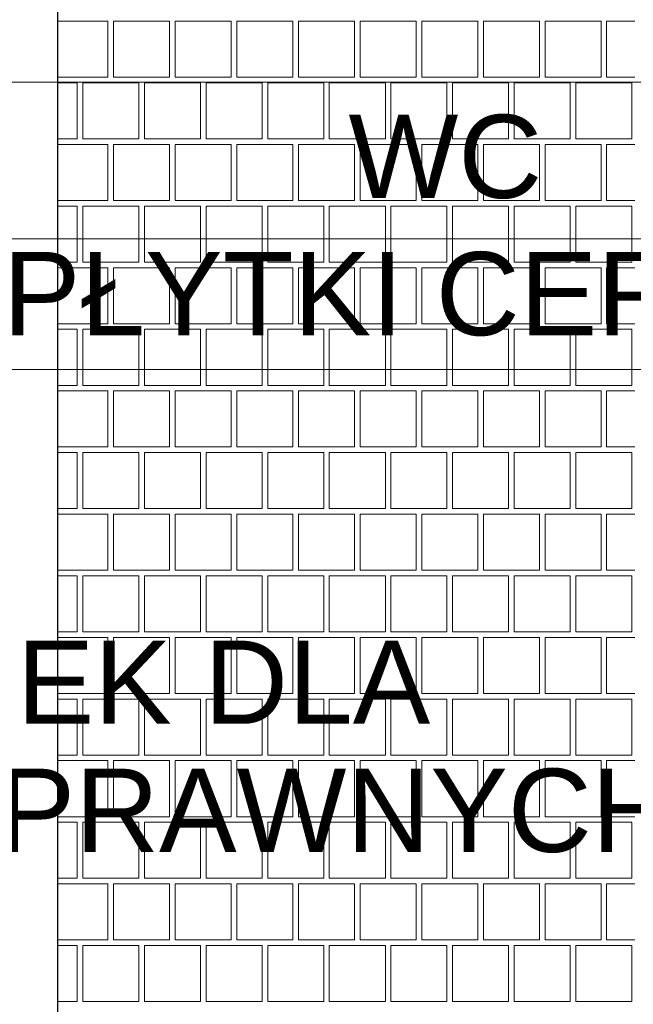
# Model space of a CAD drawing. Header units: millimetres. Extents: x -126271 to -88962, y -179170 to 5194.
# Tile 51 of 66: x -123988 to -122882, y -96037 to -94262. Entities that reach past the tile are written whole.
import ezdxf
from ezdxf.enums import TextEntityAlignment as Align

# ---------------------------------------------------------------- set-up
doc = ezdxf.new("R2010")
doc.units = ezdxf.units.MM
doc.header["$MEASUREMENT"] = 0
for name, color, linetype, lineweight, true_color in [('Nowe_2D - Rysunki i Obrazki_Nr_pióra__105', 7, 'Continuous', 13, 0xcccccc), ('Nowe_2D - Rysunki i Obrazki_Nr_pióra__61', 7, 'Continuous', 18, 0x6a6a6a), ('Nowe_Metryczki pomieszczeń Archicada_Nr_pióra__81', 7, 'Continuous', 13, 0x6a6a6a), ('Nowe_Opisy - Etykiety_Nr_pióra__81', 7, 'Continuous', 13, 0x6a6a6a), ('Nowe_Wymiarowanie - Ogólne_Nr_pióra__81', 7, 'Continuous', 13, 0x6a6a6a)]:
    doc.layers.add(name, color=color, linetype=linetype, lineweight=lineweight, true_color=true_color)
doc.layers.add('Nowe_2D - Rysunki i Obrazki_Nr_pióra__22', color=8, linetype='Continuous', lineweight=25)
doc.layers.add('Nowe_Wymiarowanie - Ogólne_Nr_pióra__42', color=8, linetype='Continuous', lineweight=25)
doc.layers.add('Nowe_Elementy Modelu - Strefy', color=7, linetype='Continuous')
doc.layers.add('Nowe_Wymiarowanie - Ogólne', color=7, linetype='Continuous')
doc.styles.add('STYL_AUTOMATYCZNY_1', font='arial.ttf')
doc.styles.add('STYL_AUTOMATYCZNY_2', font='arial.ttf')
doc.dimstyles.new('STYL_AUTOMATYCZNY__3', dxfattribs={"dimtxt": 150, "dimasz": 47.5, "dimexe": 0.18, "dimexo": 0.0625, "dimgap": 0, "dimtad": 1, "dimdec": 0, "dimlfac": 0.1, "dimzin": 0, "dimdsep": 46, "dimtxsty": 'STYL_AUTOMATYCZNY_1', "dimblk": 'ARROWHEAD_6', "dimblk1": 'ARROWHEAD_6', "dimblk2": 'ARROWHEAD_6', "dimcen": 0.09, "dimse1": 1, "dimse2": 1, "dimclrd": 256, "dimclre": 256, "dimclrt": 8, "dimazin": 0, "dimtfac": 1, "dimtdec": 4, "dimtmove": 0, "dimatfit": 3, "dimfxl": 0, "dimtolj": 1, "dimtzin": 0, "dimarcsym": 0})
doc.dimstyles.new('STYL_AUTOMATYCZNY__6', dxfattribs={"dimtxt": 0.18, "dimasz": 182.4, "dimexe": 0.18, "dimexo": 0.0625, "dimgap": 0, "dimtad": 0, "dimtih": 1, "dimtoh": 1, "dimdec": 4, "dimzin": 0, "dimdsep": 46, "dimcen": 0.09, "dimadec": 0, "dimazin": 0, "dimtfac": 1, "dimtdec": 4, "dimtmove": 0, "dimatfit": 3, "dimldrblk": 'ARROWHEAD_5', "dimfxl": 0, "dimtolj": 1, "dimtzin": 0, "dimarcsym": 0})

# ---------------------------------------------------------------- blocks, each defined once
blk = doc.blocks.new('WC_00_11_12_1', base_point=(-124042.7, -94657.3))
at = {"layer": 'Nowe_Metryczki pomieszczeń Archicada_Nr_pióra__81', "color": 251, "linetype": 'Continuous', "lineweight": 13, "true_color": 0x6a6a6a}
for p, q in [((-124724.7, -94374.5), (-122398.4, -94374.5)), ((-124724.7, -94657.3), (-122398.4, -94657.3)), ((-122398.4, -94893.1), (-124724.7, -94893.1))]:
    blk.add_line(p, q, dxfattribs=at)
at = {"layer": 'Nowe_Metryczki pomieszczeń Archicada_Nr_pióra__81', "color": 251, "lineweight": 13, "true_color": 0x6a6a6a}
for tag, height, style, p in [('ROOM_NUMBER', 180, 'STYL_AUTOMATYCZNY_2', (-124383.7, -94502.4)), ('ROOM_NAME', 150, 'STYL_AUTOMATYCZNY_1', (-123220.6, -94508.6)), ('floor_f', 150, 'STYL_AUTOMATYCZNY_1', (-123220.6, -94756.1)), ('ROOM_CALC_AREA', 150, 'STYL_AUTOMATYCZNY_1', (-124383.7, -94769.4))]:
    blk.add_attdef(tag, text='', height=height, dxfattribs=dict(at, style=style)).set_placement(p, align=Align.MIDDLE_CENTER)
blk = doc.blocks.new('*X78')
at = {"layer": 'Nowe_2D - Rysunki i Obrazki_Nr_pióra__105', "color": 254, "linetype": 'Continuous', "lineweight": 13, "true_color": 0xcccccc}
for p, q in [((-123828.8, -94264.9), (-123919.5, -94264.9)), ((-123828.8, -94365.9), (-123828.8, -94264.9)), ((-123818.7, -94365.9), (-123818.7, -94264.9)), ((-123818.7, -94264.9), (-123768.2, -94264.9)), ((-123717.7, -94264.9), (-123768.2, -94264.9)), ((-123717.7, -94365.9), (-123717.7, -94264.9)), ((-123606.6, -94264.9), (-123707.6, -94264.9)), ((-123707.6, -94264.9), (-123707.6, -94365.9)), ((-123606.6, -94365.9), (-123606.6, -94264.9)), ((-123596.5, -94365.9), (-123596.5, -94264.9)), ((-123596.5, -94264.9), (-123546, -94264.9)), ((-123495.5, -94264.9), (-123546, -94264.9)), ((-123495.5, -94365.9), (-123495.5, -94264.9)), ((-123384.4, -94264.9), (-123485.4, -94264.9)), ((-123485.4, -94264.9), (-123485.4, -94365.9)), ((-123384.4, -94365.9), (-123384.4, -94264.9)), ((-123374.3, -94365.9), (-123374.3, -94264.9)), ((-123374.3, -94264.9), (-123323.8, -94264.9)), ((-123273.3, -94264.9), (-123323.8, -94264.9)), ((-123273.3, -94365.9), (-123273.3, -94264.9)), ((-123162.2, -94264.9), (-123263.2, -94264.9)), ((-123263.2, -94264.9), (-123263.2, -94365.9)), ((-123162.2, -94365.9), (-123162.2, -94264.9)), ((-123152.1, -94365.9), (-123152.1, -94264.9)), ((-123152.1, -94264.9), (-123101.6, -94264.9)), ((-123051.1, -94264.9), (-123101.6, -94264.9)), ((-123051.1, -94365.9), (-123051.1, -94264.9)), ((-122940, -94264.9), (-123041, -94264.9)), ((-123041, -94264.9), (-123041, -94365.9)), ((-122940, -94365.9), (-122940, -94264.9)), ((-122929.9, -94365.9), (-122929.9, -94264.9)), ((-122929.9, -94264.9), (-122879.4, -94264.9)), ((-123919.5, -94365.9), (-123828.8, -94365.9)), ((-123768.2, -94365.9), (-123818.7, -94365.9)), ((-123768.2, -94365.9), (-123717.7, -94365.9)), ((-123707.6, -94365.9), (-123606.6, -94365.9)), ((-123546, -94365.9), (-123596.5, -94365.9)), ((-123546, -94365.9), (-123495.5, -94365.9)), ((-123485.4, -94365.9), (-123384.4, -94365.9)), ((-123323.8, -94365.9), (-123374.3, -94365.9)), ((-123323.8, -94365.9), (-123273.3, -94365.9)), ((-123263.2, -94365.9), (-123162.2, -94365.9)), ((-123101.6, -94365.9), (-123152.1, -94365.9)), ((-123101.6, -94365.9), (-123051.1, -94365.9)), ((-123041, -94365.9), (-122940, -94365.9)), ((-122879.4, -94365.9), (-122929.9, -94365.9)), ((-123884.3, -94376), (-123919.5, -94376)), ((-123884.3, -94477), (-123884.3, -94376)), ((-123773.2, -94376), (-123874.2, -94376)), ((-123874.2, -94376), (-123874.2, -94477)), ((-123773.2, -94477), (-123773.2, -94376)), ((-123662.1, -94376), (-123763.1, -94376)), ((-123763.1, -94376), (-123763.1, -94477)), ((-123662.1, -94477), (-123662.1, -94376)), ((-123551, -94376), (-123652, -94376)), ((-123652, -94376), (-123652, -94477)), ((-123551, -94477), (-123551, -94376)), ((-123439.9, -94376), (-123540.9, -94376)), ((-123540.9, -94376), (-123540.9, -94477)), ((-123439.9, -94477), (-123439.9, -94376)), ((-123328.8, -94376), (-123429.8, -94376)), ((-123429.8, -94376), (-123429.8, -94477)), ((-123328.8, -94477), (-123328.8, -94376)), ((-123217.7, -94376), (-123318.7, -94376)), ((-123318.7, -94376), (-123318.7, -94477)), ((-123217.7, -94477), (-123217.7, -94376)), ((-123106.6, -94376), (-123207.6, -94376)), ((-123207.6, -94376), (-123207.6, -94477)), ((-123106.6, -94477), (-123106.6, -94376)), ((-122995.5, -94376), (-123096.5, -94376)), ((-123096.5, -94376), (-123096.5, -94477)), ((-122995.5, -94477), (-122995.5, -94376)), ((-122884.4, -94376), (-122985.4, -94376)), ((-122985.4, -94376), (-122985.4, -94477)), ((-122884.4, -94477), (-122884.4, -94376)), ((-123919.5, -94477), (-123884.3, -94477)), ((-123874.2, -94477), (-123773.2, -94477)), ((-123763.1, -94477), (-123662.1, -94477)), ((-123652, -94477), (-123551, -94477)), ((-123540.9, -94477), (-123439.9, -94477)), ((-123429.8, -94477), (-123328.8, -94477)), ((-123318.7, -94477), (-123217.7, -94477)), ((-123207.6, -94477), (-123106.6, -94477)), ((-123096.5, -94477), (-122995.5, -94477)), ((-122985.4, -94477), (-122884.4, -94477)), ((-123828.8, -94487.1), (-123919.5, -94487.1)), ((-123828.8, -94588.1), (-123828.8, -94487.1)), ((-123818.7, -94588.1), (-123818.7, -94487.1)), ((-123818.7, -94487.1), (-123768.2, -94487.1)), ((-123717.7, -94487.1), (-123768.2, -94487.1)), ((-123717.7, -94588.1), (-123717.7, -94487.1)), ((-123606.6, -94487.1), (-123707.6, -94487.1)), ((-123707.6, -94487.1), (-123707.6, -94588.1)), ((-123606.6, -94588.1), (-123606.6, -94487.1)), ((-123596.5, -94588.1), (-123596.5, -94487.1)), ((-123596.5, -94487.1), (-123546, -94487.1)), ((-123495.5, -94487.1), (-123546, -94487.1)), ((-123495.5, -94588.1), (-123495.5, -94487.1)), ((-123384.4, -94487.1), (-123485.4, -94487.1)), ((-123485.4, -94487.1), (-123485.4, -94588.1)), ((-123384.4, -94588.1), (-123384.4, -94487.1)), ((-123374.3, -94588.1), (-123374.3, -94487.1)), ((-123374.3, -94487.1), (-123323.8, -94487.1)), ((-123273.3, -94487.1), (-123323.8, -94487.1)), ((-123273.3, -94588.1), (-123273.3, -94487.1)), ((-123162.2, -94487.1), (-123263.2, -94487.1)), ((-123263.2, -94487.1), (-123263.2, -94588.1)), ((-123162.2, -94588.1), (-123162.2, -94487.1)), ((-123152.1, -94588.1), (-123152.1, -94487.1)), ((-123152.1, -94487.1), (-123101.6, -94487.1)), ((-123051.1, -94487.1), (-123101.6, -94487.1)), ((-123051.1, -94588.1), (-123051.1, -94487.1)), ((-122940, -94487.1), (-123041, -94487.1)), ((-123041, -94487.1), (-123041, -94588.1)), ((-122940, -94588.1), (-122940, -94487.1)), ((-122929.9, -94588.1), (-122929.9, -94487.1)), ((-122929.9, -94487.1), (-122879.4, -94487.1)), ((-123919.5, -94588.1), (-123828.8, -94588.1)), ((-123884.3, -94598.2), (-123919.5, -94598.2)), ((-123884.3, -94699.2), (-123884.3, -94598.2)), ((-123773.2, -94598.2), (-123874.2, -94598.2)), ((-123874.2, -94598.2), (-123874.2, -94699.2)), ((-123768.2, -94588.1), (-123818.7, -94588.1)), ((-123773.2, -94699.2), (-123773.2, -94598.2)), ((-123768.2, -94588.1), (-123717.7, -94588.1)), ((-123662.1, -94598.2), (-123763.1, -94598.2)), ((-123763.1, -94598.2), (-123763.1, -94699.2)), ((-123707.6, -94588.1), (-123606.6, -94588.1)), ((-123662.1, -94699.2), (-123662.1, -94598.2)), ((-123551, -94598.2), (-123652, -94598.2)), ((-123652, -94598.2), (-123652, -94699.2)), ((-123546, -94588.1), (-123596.5, -94588.1)), ((-123551, -94699.2), (-123551, -94598.2)), ((-123546, -94588.1), (-123495.5, -94588.1)), ((-123439.9, -94598.2), (-123540.9, -94598.2)), ((-123540.9, -94598.2), (-123540.9, -94699.2)), ((-123485.4, -94588.1), (-123384.4, -94588.1)), ((-123439.9, -94699.2), (-123439.9, -94598.2)), ((-123328.8, -94598.2), (-123429.8, -94598.2)), ((-123429.8, -94598.2), (-123429.8, -94699.2)), ((-123323.8, -94588.1), (-123374.3, -94588.1)), ((-123328.8, -94699.2), (-123328.8, -94598.2)), ((-123323.8, -94588.1), (-123273.3, -94588.1)), ((-123217.7, -94598.2), (-123318.7, -94598.2)), ((-123318.7, -94598.2), (-123318.7, -94699.2)), ((-123263.2, -94588.1), (-123162.2, -94588.1)), ((-123217.7, -94699.2), (-123217.7, -94598.2)), ((-123106.6, -94598.2), (-123207.6, -94598.2)), ((-123207.6, -94598.2), (-123207.6, -94699.2)), ((-123101.6, -94588.1), (-123152.1, -94588.1)), ((-123106.6, -94699.2), (-123106.6, -94598.2)), ((-123101.6, -94588.1), (-123051.1, -94588.1)), ((-122995.5, -94598.2), (-123096.5, -94598.2)), ((-123096.5, -94598.2), (-123096.5, -94699.2)), ((-123041, -94588.1), (-122940, -94588.1)), ((-122995.5, -94699.2), (-122995.5, -94598.2)), ((-122884.4, -94598.2), (-122985.4, -94598.2)), ((-122985.4, -94598.2), (-122985.4, -94699.2)), ((-122879.4, -94588.1), (-122929.9, -94588.1)), ((-122884.4, -94699.2), (-122884.4, -94598.2)), ((-123919.5, -94699.2), (-123884.3, -94699.2)), ((-123828.8, -94709.3), (-123919.5, -94709.3)), ((-123874.2, -94699.2), (-123773.2, -94699.2)), ((-123828.8, -94810.3), (-123828.8, -94709.3)), ((-123818.7, -94810.3), (-123818.7, -94709.3)), ((-123818.7, -94709.3), (-123768.2, -94709.3)), ((-123717.7, -94709.3), (-123768.2, -94709.3)), ((-123763.1, -94699.2), (-123662.1, -94699.2)), ((-123717.7, -94810.3), (-123717.7, -94709.3)), ((-123606.6, -94709.3), (-123707.6, -94709.3)), ((-123707.6, -94709.3), (-123707.6, -94810.3)), ((-123652, -94699.2), (-123551, -94699.2)), ((-123606.6, -94810.3), (-123606.6, -94709.3)), ((-123596.5, -94810.3), (-123596.5, -94709.3)), ((-123596.5, -94709.3), (-123546, -94709.3)), ((-123495.5, -94709.3), (-123546, -94709.3)), ((-123540.9, -94699.2), (-123439.9, -94699.2)), ((-123495.5, -94810.3), (-123495.5, -94709.3)), ((-123384.4, -94709.3), (-123485.4, -94709.3)), ((-123485.4, -94709.3), (-123485.4, -94810.3)), ((-123429.8, -94699.2), (-123328.8, -94699.2)), ((-123384.4, -94810.3), (-123384.4, -94709.3)), ((-123374.3, -94810.3), (-123374.3, -94709.3)), ((-123374.3, -94709.3), (-123323.8, -94709.3)), ((-123273.3, -94709.3), (-123323.8, -94709.3)), ((-123318.7, -94699.2), (-123217.7, -94699.2)), ((-123273.3, -94810.3), (-123273.3, -94709.3)), ((-123162.2, -94709.3), (-123263.2, -94709.3)), ((-123263.2, -94709.3), (-123263.2, -94810.3)), ((-123207.6, -94699.2), (-123106.6, -94699.2)), ((-123162.2, -94810.3), (-123162.2, -94709.3)), ((-123152.1, -94810.3), (-123152.1, -94709.3)), ((-123152.1, -94709.3), (-123101.6, -94709.3)), ((-123051.1, -94709.3), (-123101.6, -94709.3)), ((-123096.5, -94699.2), (-122995.5, -94699.2)), ((-123051.1, -94810.3), (-123051.1, -94709.3)), ((-122940, -94709.3), (-123041, -94709.3)), ((-123041, -94709.3), (-123041, -94810.3)), ((-122985.4, -94699.2), (-122884.4, -94699.2)), ((-122940, -94810.3), (-122940, -94709.3)), ((-122929.9, -94810.3), (-122929.9, -94709.3)), ((-122929.9, -94709.3), (-122879.4, -94709.3)), ((-123919.5, -94810.3), (-123828.8, -94810.3)), ((-123768.2, -94810.3), (-123818.7, -94810.3)), ((-123768.2, -94810.3), (-123717.7, -94810.3)), ((-123707.6, -94810.3), (-123606.6, -94810.3)), ((-123546, -94810.3), (-123596.5, -94810.3)), ((-123546, -94810.3), (-123495.5, -94810.3)), ((-123485.4, -94810.3), (-123384.4, -94810.3)), ((-123323.8, -94810.3), (-123374.3, -94810.3)), ((-123323.8, -94810.3), (-123273.3, -94810.3)), ((-123263.2, -94810.3), (-123162.2, -94810.3)), ((-123101.6, -94810.3), (-123152.1, -94810.3)), ((-123101.6, -94810.3), (-123051.1, -94810.3)), ((-123041, -94810.3), (-122940, -94810.3)), ((-122879.4, -94810.3), (-122929.9, -94810.3)), ((-123884.3, -94820.4), (-123919.5, -94820.4)), ((-123884.3, -94921.4), (-123884.3, -94820.4)), ((-123773.2, -94820.4), (-123874.2, -94820.4)), ((-123874.2, -94820.4), (-123874.2, -94921.4)), ((-123773.2, -94921.4), (-123773.2, -94820.4)), ((-123662.1, -94820.4), (-123763.1, -94820.4)), ((-123763.1, -94820.4), (-123763.1, -94921.4)), ((-123662.1, -94921.4), (-123662.1, -94820.4)), ((-123551, -94820.4), (-123652, -94820.4)), ((-123652, -94820.4), (-123652, -94921.4)), ((-123551, -94921.4), (-123551, -94820.4)), ((-123439.9, -94820.4), (-123540.9, -94820.4)), ((-123540.9, -94820.4), (-123540.9, -94921.4)), ((-123439.9, -94921.4), (-123439.9, -94820.4)), ((-123328.8, -94820.4), (-123429.8, -94820.4)), ((-123429.8, -94820.4), (-123429.8, -94921.4)), ((-123328.8, -94921.4), (-123328.8, -94820.4)), ((-123217.7, -94820.4), (-123318.7, -94820.4)), ((-123318.7, -94820.4), (-123318.7, -94921.4)), ((-123217.7, -94921.4), (-123217.7, -94820.4)), ((-123106.6, -94820.4), (-123207.6, -94820.4)), ((-123207.6, -94820.4), (-123207.6, -94921.4)), ((-123106.6, -94921.4), (-123106.6, -94820.4)), ((-122995.5, -94820.4), (-123096.5, -94820.4)), ((-123096.5, -94820.4), (-123096.5, -94921.4)), ((-122995.5, -94921.4), (-122995.5, -94820.4)), ((-122884.4, -94820.4), (-122985.4, -94820.4)), ((-122985.4, -94820.4), (-122985.4, -94921.4)), ((-122884.4, -94921.4), (-122884.4, -94820.4)), ((-123919.5, -94921.4), (-123884.3, -94921.4)), ((-123874.2, -94921.4), (-123773.2, -94921.4)), ((-123763.1, -94921.4), (-123662.1, -94921.4)), ((-123652, -94921.4), (-123551, -94921.4)), ((-123540.9, -94921.4), (-123439.9, -94921.4)), ((-123429.8, -94921.4), (-123328.8, -94921.4)), ((-123318.7, -94921.4), (-123217.7, -94921.4)), ((-123207.6, -94921.4), (-123106.6, -94921.4)), ((-123096.5, -94921.4), (-122995.5, -94921.4)), ((-122985.4, -94921.4), (-122884.4, -94921.4)), ((-123828.8, -94931.5), (-123919.5, -94931.5)), ((-123828.8, -95032.5), (-123828.8, -94931.5)), ((-123818.7, -95032.5), (-123818.7, -94931.5)), ((-123818.7, -94931.5), (-123768.2, -94931.5)), ((-123717.7, -94931.5), (-123768.2, -94931.5)), ((-123717.7, -95032.5), (-123717.7, -94931.5)), ((-123606.6, -94931.5), (-123707.6, -94931.5)), ((-123707.6, -94931.5), (-123707.6, -95032.5)), ((-123606.6, -95032.5), (-123606.6, -94931.5)), ((-123596.5, -95032.5), (-123596.5, -94931.5)), ((-123596.5, -94931.5), (-123546, -94931.5)), ((-123495.5, -94931.5), (-123546, -94931.5)), ((-123495.5, -95032.5), (-123495.5, -94931.5)), ((-123384.4, -94931.5), (-123485.4, -94931.5)), ((-123485.4, -94931.5), (-123485.4, -95032.5)), ((-123384.4, -95032.5), (-123384.4, -94931.5)), ((-123374.3, -95032.5), (-123374.3, -94931.5)), ((-123374.3, -94931.5), (-123323.8, -94931.5)), ((-123273.3, -94931.5), (-123323.8, -94931.5)), ((-123273.3, -95032.5), (-123273.3, -94931.5)), ((-123162.2, -94931.5), (-123263.2, -94931.5)), ((-123263.2, -94931.5), (-123263.2, -95032.5)), ((-123162.2, -95032.5), (-123162.2, -94931.5)), ((-123152.1, -95032.5), (-123152.1, -94931.5)), ((-123152.1, -94931.5), (-123101.6, -94931.5)), ((-123051.1, -94931.5), (-123101.6, -94931.5)), ((-123051.1, -95032.5), (-123051.1, -94931.5)), ((-122940, -94931.5), (-123041, -94931.5)), ((-123041, -94931.5), (-123041, -95032.5)), ((-122940, -95032.5), (-122940, -94931.5)), ((-122929.9, -95032.5), (-122929.9, -94931.5)), ((-122929.9, -94931.5), (-122879.4, -94931.5)), ((-123919.5, -95032.5), (-123828.8, -95032.5)), ((-123884.3, -95042.6), (-123919.5, -95042.6)), ((-123884.3, -95143.6), (-123884.3, -95042.6)), ((-123773.2, -95042.6), (-123874.2, -95042.6)), ((-123874.2, -95042.6), (-123874.2, -95143.6)), ((-123768.2, -95032.5), (-123818.7, -95032.5)), ((-123773.2, -95143.6), (-123773.2, -95042.6)), ((-123768.2, -95032.5), (-123717.7, -95032.5)), ((-123662.1, -95042.6), (-123763.1, -95042.6)), ((-123763.1, -95042.6), (-123763.1, -95143.6)), ((-123707.6, -95032.5), (-123606.6, -95032.5)), ((-123662.1, -95143.6), (-123662.1, -95042.6)), ((-123551, -95042.6), (-123652, -95042.6)), ((-123652, -95042.6), (-123652, -95143.6)), ((-123546, -95032.5), (-123596.5, -95032.5)), ((-123551, -95143.6), (-123551, -95042.6)), ((-123546, -95032.5), (-123495.5, -95032.5)), ((-123439.9, -95042.6), (-123540.9, -95042.6)), ((-123540.9, -95042.6), (-123540.9, -95143.6)), ((-123485.4, -95032.5), (-123384.4, -95032.5)), ((-123439.9, -95143.6), (-123439.9, -95042.6)), ((-123328.8, -95042.6), (-123429.8, -95042.6)), ((-123429.8, -95042.6), (-123429.8, -95143.6)), ((-123323.8, -95032.5), (-123374.3, -95032.5)), ((-123328.8, -95143.6), (-123328.8, -95042.6)), ((-123323.8, -95032.5), (-123273.3, -95032.5)), ((-123217.7, -95042.6), (-123318.7, -95042.6)), ((-123318.7, -95042.6), (-123318.7, -95143.6)), ((-123263.2, -95032.5), (-123162.2, -95032.5)), ((-123217.7, -95143.6), (-123217.7, -95042.6)), ((-123106.6, -95042.6), (-123207.6, -95042.6)), ((-123207.6, -95042.6), (-123207.6, -95143.6)), ((-123101.6, -95032.5), (-123152.1, -95032.5)), ((-123106.6, -95143.6), (-123106.6, -95042.6)), ((-123101.6, -95032.5), (-123051.1, -95032.5)), ((-122995.5, -95042.6), (-123096.5, -95042.6)), ((-123096.5, -95042.6), (-123096.5, -95143.6)), ((-123041, -95032.5), (-122940, -95032.5)), ((-122995.5, -95143.6), (-122995.5, -95042.6)), ((-122884.4, -95042.6), (-122985.4, -95042.6)), ((-122985.4, -95042.6), (-122985.4, -95143.6)), ((-122879.4, -95032.5), (-122929.9, -95032.5)), ((-122884.4, -95143.6), (-122884.4, -95042.6)), ((-123919.5, -95143.6), (-123884.3, -95143.6)), ((-123828.8, -95153.7), (-123919.5, -95153.7)), ((-123874.2, -95143.6), (-123773.2, -95143.6)), ((-123828.8, -95254.7), (-123828.8, -95153.7)), ((-123818.7, -95254.7), (-123818.7, -95153.7)), ((-123818.7, -95153.7), (-123768.2, -95153.7)), ((-123717.7, -95153.7), (-123768.2, -95153.7)), ((-123763.1, -95143.6), (-123662.1, -95143.6)), ((-123717.7, -95254.7), (-123717.7, -95153.7)), ((-123606.6, -95153.7), (-123707.6, -95153.7)), ((-123707.6, -95153.7), (-123707.6, -95254.7)), ((-123652, -95143.6), (-123551, -95143.6)), ((-123606.6, -95254.7), (-123606.6, -95153.7)), ((-123596.5, -95254.7), (-123596.5, -95153.7)), ((-123596.5, -95153.7), (-123546, -95153.7)), ((-123495.5, -95153.7), (-123546, -95153.7)), ((-123540.9, -95143.6), (-123439.9, -95143.6)), ((-123495.5, -95254.7), (-123495.5, -95153.7)), ((-123384.4, -95153.7), (-123485.4, -95153.7)), ((-123485.4, -95153.7), (-123485.4, -95254.7)), ((-123429.8, -95143.6), (-123328.8, -95143.6)), ((-123384.4, -95254.7), (-123384.4, -95153.7)), ((-123374.3, -95254.7), (-123374.3, -95153.7)), ((-123374.3, -95153.7), (-123323.8, -95153.7)), ((-123273.3, -95153.7), (-123323.8, -95153.7)), ((-123318.7, -95143.6), (-123217.7, -95143.6)), ((-123273.3, -95254.7), (-123273.3, -95153.7)), ((-123162.2, -95153.7), (-123263.2, -95153.7)), ((-123263.2, -95153.7), (-123263.2, -95254.7)), ((-123207.6, -95143.6), (-123106.6, -95143.6)), ((-123162.2, -95254.7), (-123162.2, -95153.7)), ((-123152.1, -95254.7), (-123152.1, -95153.7)), ((-123152.1, -95153.7), (-123101.6, -95153.7)), ((-123051.1, -95153.7), (-123101.6, -95153.7)), ((-123096.5, -95143.6), (-122995.5, -95143.6)), ((-123051.1, -95254.7), (-123051.1, -95153.7)), ((-122940, -95153.7), (-123041, -95153.7)), ((-123041, -95153.7), (-123041, -95254.7)), ((-122985.4, -95143.6), (-122884.4, -95143.6)), ((-122940, -95254.7), (-122940, -95153.7)), ((-122929.9, -95254.7), (-122929.9, -95153.7)), ((-122929.9, -95153.7), (-122879.4, -95153.7)), ((-123919.5, -95254.7), (-123828.8, -95254.7)), ((-123768.2, -95254.7), (-123818.7, -95254.7)), ((-123768.2, -95254.7), (-123717.7, -95254.7)), ((-123707.6, -95254.7), (-123606.6, -95254.7)), ((-123546, -95254.7), (-123596.5, -95254.7)), ((-123546, -95254.7), (-123495.5, -95254.7)), ((-123485.4, -95254.7), (-123384.4, -95254.7)), ((-123323.8, -95254.7), (-123374.3, -95254.7)), ((-123323.8, -95254.7), (-123273.3, -95254.7)), ((-123263.2, -95254.7), (-123162.2, -95254.7)), ((-123101.6, -95254.7), (-123152.1, -95254.7)), ((-123101.6, -95254.7), (-123051.1, -95254.7)), ((-123041, -95254.7), (-122940, -95254.7)), ((-122879.4, -95254.7), (-122929.9, -95254.7)), ((-123884.3, -95264.8), (-123919.5, -95264.8)), ((-123884.3, -95365.8), (-123884.3, -95264.8)), ((-123773.2, -95264.8), (-123874.2, -95264.8)), ((-123874.2, -95264.8), (-123874.2, -95365.8)), ((-123773.2, -95365.8), (-123773.2, -95264.8)), ((-123662.1, -95264.8), (-123763.1, -95264.8)), ((-123763.1, -95264.8), (-123763.1, -95365.8)), ((-123662.1, -95365.8), (-123662.1, -95264.8)), ((-123551, -95264.8), (-123652, -95264.8)), ((-123652, -95264.8), (-123652, -95365.8)), ((-123551, -95365.8), (-123551, -95264.8)), ((-123439.9, -95264.8), (-123540.9, -95264.8)), ((-123540.9, -95264.8), (-123540.9, -95365.8)), ((-123439.9, -95365.8), (-123439.9, -95264.8)), ((-123328.8, -95264.8), (-123429.8, -95264.8)), ((-123429.8, -95264.8), (-123429.8, -95365.8)), ((-123328.8, -95365.8), (-123328.8, -95264.8)), ((-123217.7, -95264.8), (-123318.7, -95264.8)), ((-123318.7, -95264.8), (-123318.7, -95365.8)), ((-123217.7, -95365.8), (-123217.7, -95264.8)), ((-123106.6, -95264.8), (-123207.6, -95264.8)), ((-123207.6, -95264.8), (-123207.6, -95365.8)), ((-123106.6, -95365.8), (-123106.6, -95264.8)), ((-122995.5, -95264.8), (-123096.5, -95264.8)), ((-123096.5, -95264.8), (-123096.5, -95365.8)), ((-122995.5, -95365.8), (-122995.5, -95264.8)), ((-122884.4, -95264.8), (-122985.4, -95264.8)), ((-122985.4, -95264.8), (-122985.4, -95365.8)), ((-122884.4, -95365.8), (-122884.4, -95264.8)), ((-123919.5, -95365.8), (-123884.3, -95365.8)), ((-123874.2, -95365.8), (-123773.2, -95365.8)), ((-123763.1, -95365.8), (-123662.1, -95365.8)), ((-123652, -95365.8), (-123551, -95365.8)), ((-123540.9, -95365.8), (-123439.9, -95365.8)), ((-123429.8, -95365.8), (-123328.8, -95365.8)), ((-123318.7, -95365.8), (-123217.7, -95365.8)), ((-123207.6, -95365.8), (-123106.6, -95365.8)), ((-123096.5, -95365.8), (-122995.5, -95365.8)), ((-122985.4, -95365.8), (-122884.4, -95365.8)), ((-123828.8, -95375.9), (-123919.5, -95375.9)), ((-123828.8, -95476.9), (-123828.8, -95375.9)), ((-123818.7, -95476.9), (-123818.7, -95375.9)), ((-123818.7, -95375.9), (-123768.2, -95375.9)), ((-123717.7, -95375.9), (-123768.2, -95375.9)), ((-123717.7, -95476.9), (-123717.7, -95375.9)), ((-123606.6, -95375.9), (-123707.6, -95375.9)), ((-123707.6, -95375.9), (-123707.6, -95476.9)), ((-123606.6, -95476.9), (-123606.6, -95375.9)), ((-123596.5, -95476.9), (-123596.5, -95375.9)), ((-123596.5, -95375.9), (-123546, -95375.9)), ((-123495.5, -95375.9), (-123546, -95375.9)), ((-123495.5, -95476.9), (-123495.5, -95375.9)), ((-123384.4, -95375.9), (-123485.4, -95375.9)), ((-123485.4, -95375.9), (-123485.4, -95476.9)), ((-123384.4, -95476.9), (-123384.4, -95375.9)), ((-123374.3, -95476.9), (-123374.3, -95375.9)), ((-123374.3, -95375.9), (-123323.8, -95375.9)), ((-123273.3, -95375.9), (-123323.8, -95375.9)), ((-123273.3, -95476.9), (-123273.3, -95375.9)), ((-123162.2, -95375.9), (-123263.2, -95375.9)), ((-123263.2, -95375.9), (-123263.2, -95476.9)), ((-123162.2, -95476.9), (-123162.2, -95375.9)), ((-123152.1, -95476.9), (-123152.1, -95375.9)), ((-123152.1, -95375.9), (-123101.6, -95375.9)), ((-123051.1, -95375.9), (-123101.6, -95375.9)), ((-123051.1, -95476.9), (-123051.1, -95375.9)), ((-122940, -95375.9), (-123041, -95375.9)), ((-123041, -95375.9), (-123041, -95476.9)), ((-122940, -95476.9), (-122940, -95375.9)), ((-122929.9, -95476.9), (-122929.9, -95375.9)), ((-122929.9, -95375.9), (-122879.4, -95375.9)), ((-123919.5, -95476.9), (-123828.8, -95476.9)), ((-123884.3, -95487), (-123919.5, -95487)), ((-123884.3, -95588), (-123884.3, -95487)), ((-123773.2, -95487), (-123874.2, -95487)), ((-123874.2, -95487), (-123874.2, -95588)), ((-123768.2, -95476.9), (-123818.7, -95476.9)), ((-123773.2, -95588), (-123773.2, -95487)), ((-123768.2, -95476.9), (-123717.7, -95476.9)), ((-123662.1, -95487), (-123763.1, -95487)), ((-123763.1, -95487), (-123763.1, -95588)), ((-123707.6, -95476.9), (-123606.6, -95476.9)), ((-123662.1, -95588), (-123662.1, -95487)), ((-123551, -95487), (-123652, -95487)), ((-123652, -95487), (-123652, -95588)), ((-123546, -95476.9), (-123596.5, -95476.9)), ((-123551, -95588), (-123551, -95487)), ((-123546, -95476.9), (-123495.5, -95476.9)), ((-123439.9, -95487), (-123540.9, -95487)), ((-123540.9, -95487), (-123540.9, -95588)), ((-123485.4, -95476.9), (-123384.4, -95476.9)), ((-123439.9, -95588), (-123439.9, -95487)), ((-123328.8, -95487), (-123429.8, -95487)), ((-123429.8, -95487), (-123429.8, -95588)), ((-123323.8, -95476.9), (-123374.3, -95476.9)), ((-123328.8, -95588), (-123328.8, -95487)), ((-123323.8, -95476.9), (-123273.3, -95476.9)), ((-123217.7, -95487), (-123318.7, -95487)), ((-123318.7, -95487), (-123318.7, -95588)), ((-123263.2, -95476.9), (-123162.2, -95476.9)), ((-123217.7, -95588), (-123217.7, -95487)), ((-123106.6, -95487), (-123207.6, -95487)), ((-123207.6, -95487), (-123207.6, -95588)), ((-123101.6, -95476.9), (-123152.1, -95476.9)), ((-123106.6, -95588), (-123106.6, -95487)), ((-123101.6, -95476.9), (-123051.1, -95476.9)), ((-122995.5, -95487), (-123096.5, -95487)), ((-123096.5, -95487), (-123096.5, -95588)), ((-123041, -95476.9), (-122940, -95476.9)), ((-122995.5, -95588), (-122995.5, -95487)), ((-122884.4, -95487), (-122985.4, -95487)), ((-122985.4, -95487), (-122985.4, -95588)), ((-122879.4, -95476.9), (-122929.9, -95476.9)), ((-122884.4, -95588), (-122884.4, -95487)), ((-123919.5, -95588), (-123884.3, -95588)), ((-123828.8, -95598.1), (-123919.5, -95598.1)), ((-123874.2, -95588), (-123773.2, -95588)), ((-123828.8, -95699.1), (-123828.8, -95598.1)), ((-123818.7, -95699.1), (-123818.7, -95598.1)), ((-123818.7, -95598.1), (-123768.2, -95598.1)), ((-123717.7, -95598.1), (-123768.2, -95598.1)), ((-123763.1, -95588), (-123662.1, -95588)), ((-123717.7, -95699.1), (-123717.7, -95598.1)), ((-123606.6, -95598.1), (-123707.6, -95598.1)), ((-123707.6, -95598.1), (-123707.6, -95699.1)), ((-123652, -95588), (-123551, -95588)), ((-123606.6, -95699.1), (-123606.6, -95598.1)), ((-123596.5, -95699.1), (-123596.5, -95598.1)), ((-123596.5, -95598.1), (-123546, -95598.1)), ((-123495.5, -95598.1), (-123546, -95598.1)), ((-123540.9, -95588), (-123439.9, -95588)), ((-123495.5, -95699.1), (-123495.5, -95598.1)), ((-123384.4, -95598.1), (-123485.4, -95598.1)), ((-123485.4, -95598.1), (-123485.4, -95699.1)), ((-123429.8, -95588), (-123328.8, -95588)), ((-123384.4, -95699.1), (-123384.4, -95598.1)), ((-123374.3, -95699.1), (-123374.3, -95598.1)), ((-123374.3, -95598.1), (-123323.8, -95598.1)), ((-123273.3, -95598.1), (-123323.8, -95598.1)), ((-123318.7, -95588), (-123217.7, -95588)), ((-123273.3, -95699.1), (-123273.3, -95598.1)), ((-123162.2, -95598.1), (-123263.2, -95598.1)), ((-123263.2, -95598.1), (-123263.2, -95699.1)), ((-123207.6, -95588), (-123106.6, -95588)), ((-123162.2, -95699.1), (-123162.2, -95598.1)), ((-123152.1, -95699.1), (-123152.1, -95598.1)), ((-123152.1, -95598.1), (-123101.6, -95598.1)), ((-123051.1, -95598.1), (-123101.6, -95598.1)), ((-123096.5, -95588), (-122995.5, -95588)), ((-123051.1, -95699.1), (-123051.1, -95598.1)), ((-122940, -95598.1), (-123041, -95598.1)), ((-123041, -95598.1), (-123041, -95699.1)), ((-122985.4, -95588), (-122884.4, -95588)), ((-122940, -95699.1), (-122940, -95598.1)), ((-122929.9, -95699.1), (-122929.9, -95598.1)), ((-122929.9, -95598.1), (-122879.4, -95598.1)), ((-123919.5, -95699.1), (-123828.8, -95699.1)), ((-123768.2, -95699.1), (-123818.7, -95699.1)), ((-123768.2, -95699.1), (-123717.7, -95699.1)), ((-123707.6, -95699.1), (-123606.6, -95699.1)), ((-123546, -95699.1), (-123596.5, -95699.1)), ((-123546, -95699.1), (-123495.5, -95699.1)), ((-123485.4, -95699.1), (-123384.4, -95699.1)), ((-123323.8, -95699.1), (-123374.3, -95699.1)), ((-123323.8, -95699.1), (-123273.3, -95699.1)), ((-123263.2, -95699.1), (-123162.2, -95699.1)), ((-123101.6, -95699.1), (-123152.1, -95699.1)), ((-123101.6, -95699.1), (-123051.1, -95699.1)), ((-123041, -95699.1), (-122940, -95699.1)), ((-122879.4, -95699.1), (-122929.9, -95699.1)), ((-123884.3, -95709.2), (-123919.5, -95709.2)), ((-123884.3, -95810.2), (-123884.3, -95709.2)), ((-123773.2, -95709.2), (-123874.2, -95709.2)), ((-123874.2, -95709.2), (-123874.2, -95810.2)), ((-123773.2, -95810.2), (-123773.2, -95709.2)), ((-123662.1, -95709.2), (-123763.1, -95709.2)), ((-123763.1, -95709.2), (-123763.1, -95810.2)), ((-123662.1, -95810.2), (-123662.1, -95709.2)), ((-123551, -95709.2), (-123652, -95709.2)), ((-123652, -95709.2), (-123652, -95810.2)), ((-123551, -95810.2), (-123551, -95709.2)), ((-123439.9, -95709.2), (-123540.9, -95709.2)), ((-123540.9, -95709.2), (-123540.9, -95810.2)), ((-123439.9, -95810.2), (-123439.9, -95709.2)), ((-123328.8, -95709.2), (-123429.8, -95709.2)), ((-123429.8, -95709.2), (-123429.8, -95810.2)), ((-123328.8, -95810.2), (-123328.8, -95709.2)), ((-123217.7, -95709.2), (-123318.7, -95709.2)), ((-123318.7, -95709.2), (-123318.7, -95810.2)), ((-123217.7, -95810.2), (-123217.7, -95709.2)), ((-123106.6, -95709.2), (-123207.6, -95709.2)), ((-123207.6, -95709.2), (-123207.6, -95810.2)), ((-123106.6, -95810.2), (-123106.6, -95709.2)), ((-122995.5, -95709.2), (-123096.5, -95709.2)), ((-123096.5, -95709.2), (-123096.5, -95810.2)), ((-122995.5, -95810.2), (-122995.5, -95709.2)), ((-122884.4, -95709.2), (-122985.4, -95709.2)), ((-122985.4, -95709.2), (-122985.4, -95810.2)), ((-122884.4, -95810.2), (-122884.4, -95709.2)), ((-123919.5, -95810.2), (-123884.3, -95810.2)), ((-123874.2, -95810.2), (-123773.2, -95810.2)), ((-123763.1, -95810.2), (-123662.1, -95810.2)), ((-123652, -95810.2), (-123551, -95810.2)), ((-123540.9, -95810.2), (-123439.9, -95810.2)), ((-123429.8, -95810.2), (-123328.8, -95810.2)), ((-123318.7, -95810.2), (-123217.7, -95810.2)), ((-123207.6, -95810.2), (-123106.6, -95810.2)), ((-123096.5, -95810.2), (-122995.5, -95810.2)), ((-122985.4, -95810.2), (-122884.4, -95810.2)), ((-123828.8, -95820.3), (-123919.5, -95820.3)), ((-123828.8, -95921.3), (-123828.8, -95820.3)), ((-123818.7, -95921.3), (-123818.7, -95820.3)), ((-123818.7, -95820.3), (-123768.2, -95820.3)), ((-123717.7, -95820.3), (-123768.2, -95820.3)), ((-123717.7, -95921.3), (-123717.7, -95820.3)), ((-123606.6, -95820.3), (-123707.6, -95820.3)), ((-123707.6, -95820.3), (-123707.6, -95921.3)), ((-123606.6, -95921.3), (-123606.6, -95820.3)), ((-123596.5, -95921.3), (-123596.5, -95820.3)), ((-123596.5, -95820.3), (-123546, -95820.3)), ((-123495.5, -95820.3), (-123546, -95820.3)), ((-123495.5, -95921.3), (-123495.5, -95820.3)), ((-123384.4, -95820.3), (-123485.4, -95820.3)), ((-123485.4, -95820.3), (-123485.4, -95921.3)), ((-123384.4, -95921.3), (-123384.4, -95820.3)), ((-123374.3, -95921.3), (-123374.3, -95820.3)), ((-123374.3, -95820.3), (-123323.8, -95820.3)), ((-123273.3, -95820.3), (-123323.8, -95820.3)), ((-123273.3, -95921.3), (-123273.3, -95820.3)), ((-123162.2, -95820.3), (-123263.2, -95820.3)), ((-123263.2, -95820.3), (-123263.2, -95921.3)), ((-123162.2, -95921.3), (-123162.2, -95820.3)), ((-123152.1, -95921.3), (-123152.1, -95820.3)), ((-123152.1, -95820.3), (-123101.6, -95820.3)), ((-123051.1, -95820.3), (-123101.6, -95820.3)), ((-123051.1, -95921.3), (-123051.1, -95820.3)), ((-122940, -95820.3), (-123041, -95820.3)), ((-123041, -95820.3), (-123041, -95921.3)), ((-122940, -95921.3), (-122940, -95820.3)), ((-122929.9, -95921.3), (-122929.9, -95820.3)), ((-122929.9, -95820.3), (-122879.4, -95820.3)), ((-123919.5, -95921.3), (-123828.8, -95921.3)), ((-123884.3, -95931.4), (-123919.5, -95931.4)), ((-123884.3, -96032.4), (-123884.3, -95931.4)), ((-123773.2, -95931.4), (-123874.2, -95931.4)), ((-123874.2, -95931.4), (-123874.2, -96032.4)), ((-123768.2, -95921.3), (-123818.7, -95921.3)), ((-123773.2, -96032.4), (-123773.2, -95931.4)), ((-123768.2, -95921.3), (-123717.7, -95921.3)), ((-123662.1, -95931.4), (-123763.1, -95931.4)), ((-123763.1, -95931.4), (-123763.1, -96032.4)), ((-123707.6, -95921.3), (-123606.6, -95921.3)), ((-123662.1, -96032.4), (-123662.1, -95931.4)), ((-123551, -95931.4), (-123652, -95931.4)), ((-123652, -95931.4), (-123652, -96032.4)), ((-123546, -95921.3), (-123596.5, -95921.3)), ((-123551, -96032.4), (-123551, -95931.4)), ((-123546, -95921.3), (-123495.5, -95921.3)), ((-123439.9, -95931.4), (-123540.9, -95931.4)), ((-123540.9, -95931.4), (-123540.9, -96032.4)), ((-123485.4, -95921.3), (-123384.4, -95921.3)), ((-123439.9, -96032.4), (-123439.9, -95931.4)), ((-123328.8, -95931.4), (-123429.8, -95931.4)), ((-123429.8, -95931.4), (-123429.8, -96032.4)), ((-123323.8, -95921.3), (-123374.3, -95921.3)), ((-123328.8, -96032.4), (-123328.8, -95931.4)), ((-123323.8, -95921.3), (-123273.3, -95921.3)), ((-123217.7, -95931.4), (-123318.7, -95931.4)), ((-123318.7, -95931.4), (-123318.7, -96032.4)), ((-123263.2, -95921.3), (-123162.2, -95921.3)), ((-123217.7, -96032.4), (-123217.7, -95931.4)), ((-123106.6, -95931.4), (-123207.6, -95931.4)), ((-123207.6, -95931.4), (-123207.6, -96032.4)), ((-123101.6, -95921.3), (-123152.1, -95921.3)), ((-123106.6, -96032.4), (-123106.6, -95931.4)), ((-123101.6, -95921.3), (-123051.1, -95921.3)), ((-122995.5, -95931.4), (-123096.5, -95931.4)), ((-123096.5, -95931.4), (-123096.5, -96032.4)), ((-123041, -95921.3), (-122940, -95921.3)), ((-122995.5, -96032.4), (-122995.5, -95931.4)), ((-122884.4, -95931.4), (-122985.4, -95931.4)), ((-122985.4, -95931.4), (-122985.4, -96032.4)), ((-122879.4, -95921.3), (-122929.9, -95921.3)), ((-122884.4, -96032.4), (-122884.4, -95931.4)), ((-123919.5, -96032.4), (-123884.3, -96032.4)), ((-123874.2, -96032.4), (-123773.2, -96032.4)), ((-123763.1, -96032.4), (-123662.1, -96032.4)), ((-123652, -96032.4), (-123551, -96032.4)), ((-123540.9, -96032.4), (-123439.9, -96032.4)), ((-123429.8, -96032.4), (-123328.8, -96032.4)), ((-123318.7, -96032.4), (-123217.7, -96032.4)), ((-123207.6, -96032.4), (-123106.6, -96032.4)), ((-123096.5, -96032.4), (-122995.5, -96032.4)), ((-122985.4, -96032.4), (-122884.4, -96032.4))]:
    blk.add_line(p, q, dxfattribs=at)
blk = doc.blocks.new('Wypełnienie_6_1', base_point=(0, 0))
at = {"layer": 'Nowe_2D - Rysunki i Obrazki_Nr_pióra__61', "color": 251, "linetype": 'Continuous', "lineweight": 18, "true_color": 0x6a6a6a, "flags": 128}
blk.add_lwpolyline([(-123919.5, -89334.3), (-123919.5, -89156.6), (-111869.6, -89156.6), (-111869.6, -88443.6), (-106115.7, -88443.6), (-106115.7, -89156.6), (-92839.5, -89156.6), (-92839.5, -102678.1), (-92839.5, -102776.9), (-92839.5, -105256.6), (-123919.5, -105256.6), (-123919.5, -90576.6), (-125357.6, -90576.6), (-125357.6, -89334.3)], close=True, dxfattribs=at)
at = {"layer": 'Nowe_2D - Rysunki i Obrazki_Nr_pióra__105', "color": 254, "linetype": 'Continuous', "lineweight": 13, "true_color": 0xcccccc}
blk.add_blockref('*X78', (0, 0), dxfattribs=at)
blk = doc.blocks.new('*D369')
at = {"layer": 'Nowe_Wymiarowanie - Ogólne_Nr_pióra__81', "color": 251, "linetype": 'Continuous', "lineweight": 13, "true_color": 0x6a6a6a}
for p, q in [((-124546.5, -90959.1), (-124546.5, -90996.6)), ((-124521.5, -91021.6), (-124571.5, -90971.6)), ((-124593.4, -90996.6), (-124499.7, -90996.6)), ((-124546.5, -90996.6), (-124546.5, -96376.6)), ((-124521.5, -96401.6), (-124571.5, -96351.6)), ((-124593.4, -96376.6), (-124499.7, -96376.6)), ((-124546.5, -96376.6), (-124546.5, -97576.6))]:
    blk.add_line(p, q, dxfattribs=at)
at = {"layer": 'Nowe_Wymiarowanie - Ogólne_Nr_pióra__42', "color": 8, "lineweight": 25, "insert": (-124576.5, -93858.2), "char_height": 150, "attachment_point": 7, "rotation": 90, "style": 'STYL_AUTOMATYCZNY_1'}
blk.add_mtext('\\A1;{\\pql;\\fArial|b0|i0|c238|p0;\\W1.000000;538}', dxfattribs=at)
blk = doc.blocks.new('ARROWHEAD_6')
at = {"color": 0, "linetype": 'Continuous', "lineweight": 0}
for p, q in [((-0.5, -0.5), (0.5, 0.5)), ((0, 0), (-1, 0))]:
    blk.add_line(p, q, dxfattribs=at)
blk = doc.blocks.new('*D374')
at = {"layer": 'Nowe_Wymiarowanie - Ogólne_Nr_pióra__81', "color": 251, "linetype": 'Continuous', "lineweight": 13, "true_color": 0x6a6a6a}
for p, q in [((-125357.4, -90996.6), (-125357.4, -90959.1)), ((-125332.4, -91021.6), (-125382.4, -90971.6)), ((-125310.6, -90996.6), (-125404.3, -90996.6)), ((-125357.4, -103836.6), (-125357.4, -90996.6)), ((-125382.4, -103811.6), (-125332.4, -103861.6)), ((-125310.6, -103836.6), (-125404.3, -103836.6)), ((-125357.4, -103874.1), (-125357.4, -103836.6))]:
    blk.add_line(p, q, dxfattribs=at)
at = {"layer": 'Nowe_Wymiarowanie - Ogólne_Nr_pióra__42', "color": 8, "lineweight": 25, "insert": (-125387.4, -97674), "char_height": 150, "attachment_point": 7, "rotation": 90, "style": 'STYL_AUTOMATYCZNY_1'}
blk.add_mtext('\\A1;{\\pql;\\fArial|b0|i0|c238|p0;\\W1.000000;1\xa0284}', dxfattribs=at)
blk = doc.blocks.new('ARROWHEAD_5')
at = {"linetype": 'Continuous', "lineweight": 0}
blk.add_hatch(color=0, dxfattribs=at).paths.add_polyline_path([(-1, 0.2679), (0, 0), (-1, -0.2679)])
at = {"color": 0, "linetype": 'Continuous', "lineweight": 0}
blk.add_line((0, 0), (-1, 0), dxfattribs=at)

msp = doc.modelspace()

# ---------------------------------------------------------------- linework, layer by layer
at = {"layer": 'Nowe_2D - Rysunki i Obrazki_Nr_pióra__22', "color": 8, "linetype": 'Continuous', "lineweight": 25, "flags": 128}
msp.add_lwpolyline([(-123919.5, -90576.6), (-123919.5, -105256.6), (-105338.5, -105256.6)], dxfattribs=at)

# ---------------------------------------------------------------- block references
at = {"layer": 'Nowe_2D - Rysunki i Obrazki_Nr_pióra__105', "color": 254, "linetype": 'Continuous', "lineweight": 13, "true_color": 0xcccccc}
msp.add_blockref('Wypełnienie_6_1', (0, 0), dxfattribs=at)
at = {"layer": 'Nowe_Elementy Modelu - Strefy', "color": 251, "linetype": 'Continuous', "lineweight": 13, "true_color": 0x6a6a6a}
ref = msp.add_blockref('WC_00_11_12_1', (-124042.7, -94657.3), dxfattribs=at)
ref.add_attrib('ROOM_NAME', 'WC', dxfattribs={"layer": 'Nowe_Metryczki pomieszczeń Archicada_Nr_pióra__81', "color": 251, "lineweight": 13, "true_color": 0x6a6a6a, "height": 150, "style": 'STYL_AUTOMATYCZNY_1'}).set_placement((-123220.6, -94508.6), align=Align.MIDDLE_CENTER)
ref.add_attrib('floor_f', 'PŁYTKI CERAM.', dxfattribs={"layer": 'Nowe_Metryczki pomieszczeń Archicada_Nr_pióra__81', "color": 251, "lineweight": 13, "true_color": 0x6a6a6a, "height": 150, "style": 'STYL_AUTOMATYCZNY_1'}).set_placement((-123220.6, -94756.1), align=Align.MIDDLE_CENTER)

# ---------------------------------------------------------------- texts
at = {"layer": 'Nowe_Opisy - Etykiety_Nr_pióra__81', "color": 251, "linetype": 'Continuous', "lineweight": 13, "true_color": 0x6a6a6a, "insert": (-124016.2, -95764.8), "char_height": 150, "attachment_point": 8, "line_spacing_factor": 0.923867, "style": 'STYL_AUTOMATYCZNY_1'}
msp.add_mtext('\\A1;{\\pqc;\\fArial|b0|i0|c238|p0;\\W1.000000;DZWONEK DLA \\P\\pqc;\\fArial|b0|i0|c238|p0;\\W1.000000;NIEPEŁNOSPRAWNYCH }', dxfattribs=at)

# ---------------------------------------------------------------- dimensions: what is measured, and where the dimension line sits
at = {"layer": 'Nowe_Wymiarowanie - Ogólne', "color": 251, "linetype": 'Continuous', "lineweight": 13, "true_color": 0x6a6a6a}
for base, p1, p2, angle, picture, middle in [((-125357.4, -90996.6), (-121039.5, -103836.6), (-122319.5, -90996.6), 90, '*D374', (-125462.4, -97416.7)), ((-124546.5, -96376.6), (-122319.5, -90996.6), (-122319.5, -96376.6), 270, '*D369', (-124651.5, -93687))]:
    dim = msp.add_linear_dim(base=base, p1=p1, p2=p2, angle=angle, dimstyle='STYL_AUTOMATYCZNY__3', dxfattribs=at)
    dim.commit()
    dim.dimension.update_dxf_attribs({"geometry": picture, "text_midpoint": middle, "dimtype": 160, "text_rotation": 90})

# ---------------------------------------------------------------- leaders
at = {"layer": 'Nowe_Opisy - Etykiety_Nr_pióra__81', "color": 251, "linetype": 'Continuous', "lineweight": 13, "true_color": 0x6a6a6a, "annotation_type": 0, "has_hookline": 1, "hookline_direction": 1, "text_width": 2387.2}
msp.add_leader([(-122287, -96072.5), (-122544.1, -95764.8), (-122743.9, -95815.4)], dimstyle='STYL_AUTOMATYCZNY__6', dxfattribs=at)

doc.saveas('drawing.dxf')
